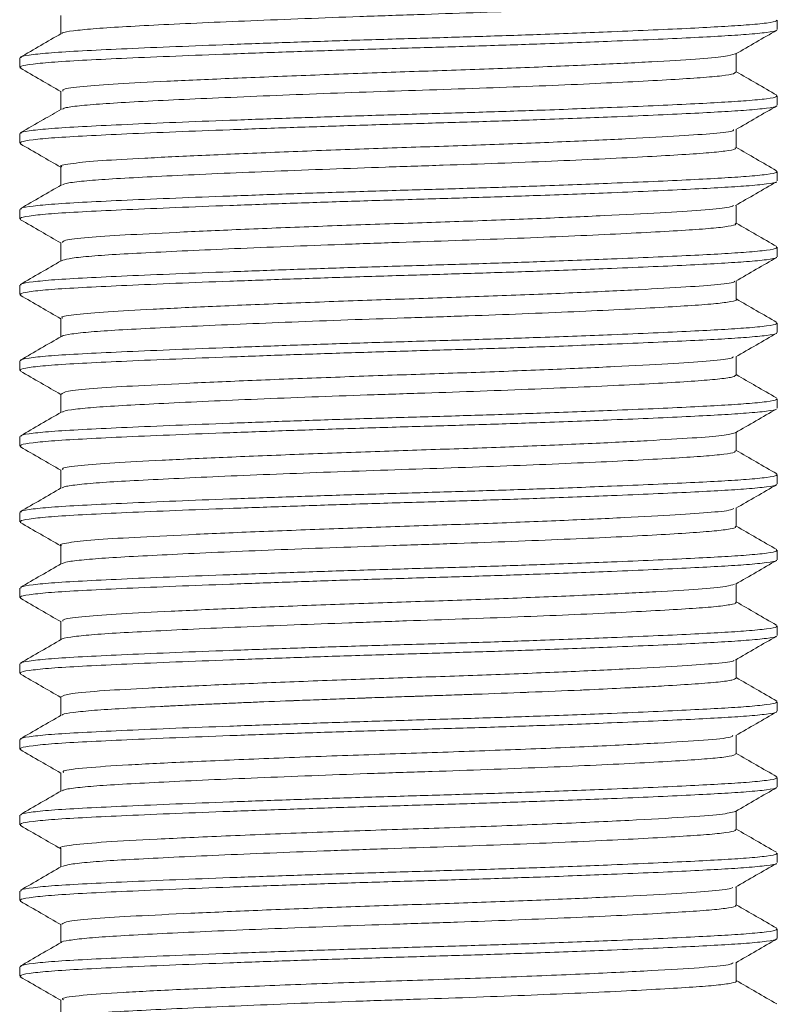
# Model space of a CAD drawing. Header units: millimetres. Extents: x 0 to 210, y 0 to 297.
# Tile 28 of 38: x 135 to 145, y 187 to 200. Entities that reach past the tile are written whole.
import ezdxf

# ---------------------------------------------------------------- set-up
doc = ezdxf.new("R2010")
doc.units = ezdxf.units.MM
doc.linetypes.add('HIDDEN', pattern=[1.905, 1.27, -0.635])
doc.layers.add('FORMAT', color=7, linetype='HIDDEN')

msp = doc.modelspace()

# ---------------------------------------------------------------- linework, layer by layer
at = {"layer": 'FORMAT', "linetype": 'Continuous', "lineweight": 15}
for p, q in [((136.035, 200.157), (136.035, 199.913)), ((145.494, 199.97), (145.494, 200.095)), ((135.494, 199.595), (135.494, 199.47)), ((144.953, 199.408), (144.953, 199.652)), ((136.035, 199.157), (136.035, 198.913)), ((145.494, 198.97), (145.494, 199.095)), ((144.953, 198.407), (144.953, 198.652)), ((135.494, 198.595), (135.494, 198.47)), ((136.035, 198.158), (136.035, 197.913)), ((145.494, 197.97), (145.494, 198.095)), ((144.953, 197.407), (144.953, 197.652)), ((135.494, 197.595), (135.494, 197.47)), ((136.035, 197.157), (136.035, 196.913)), ((145.494, 196.97), (145.494, 197.095)), ((135.494, 196.595), (135.494, 196.47)), ((144.953, 196.407), (144.953, 196.652)), ((136.035, 196.157), (136.035, 195.913)), ((145.494, 195.97), (145.494, 196.095)), ((135.494, 195.595), (135.494, 195.47)), ((144.953, 195.407), (144.953, 195.652)), ((136.035, 195.157), (136.035, 194.913)), ((145.494, 194.97), (145.494, 195.095)), ((144.953, 194.407), (144.953, 194.652)), ((135.494, 194.595), (135.494, 194.47)), ((136.035, 194.157), (136.035, 193.913)), ((145.494, 193.97), (145.494, 194.095)), ((135.494, 193.595), (135.494, 193.47)), ((144.953, 193.407), (144.953, 193.652)), ((136.035, 193.157), (136.035, 192.913)), ((145.494, 192.97), (145.494, 193.095)), ((135.494, 192.595), (135.494, 192.47)), ((144.953, 192.408), (144.953, 192.652)), ((136.035, 192.157), (136.035, 191.913)), ((145.494, 191.97), (145.494, 192.095)), ((144.953, 191.407), (144.953, 191.652)), ((135.494, 191.595), (135.494, 191.47)), ((136.035, 191.158), (136.035, 190.913)), ((145.494, 190.97), (145.494, 191.095)), ((135.494, 190.595), (135.494, 190.47)), ((144.953, 190.407), (144.953, 190.652)), ((136.035, 190.157), (136.035, 189.913)), ((145.494, 189.97), (145.494, 190.095)), ((135.494, 189.595), (135.494, 189.47)), ((144.953, 189.408), (144.953, 189.652)), ((136.035, 189.157), (136.035, 188.913)), ((145.494, 188.97), (145.494, 189.095)), ((144.953, 188.407), (144.953, 188.652)), ((135.494, 188.595), (135.494, 188.47)), ((136.035, 188.158), (136.035, 187.913)), ((145.494, 187.97), (145.494, 188.095)), ((144.953, 187.407), (144.953, 187.652)), ((135.494, 187.595), (135.494, 187.47)), ((136.035, 187.157), (136.035, 186.913))]:
    msp.add_line(p, q, dxfattribs=at)
at = {"layer": 'FORMAT', "linetype": 'Continuous', "lineweight": 0}
for points, knots in [([(144.952, 200.407), (144.94, 200.398), (144.917, 200.38), (144.725, 200.353), (144.419, 200.329), (144.002, 200.303), (143.481, 200.275), (142.881, 200.247), (142.207, 200.219), (141.491, 200.192), (140.739, 200.167), (139.988, 200.142), (139.244, 200.114), (138.542, 200.086), (137.89, 200.058), (137.317, 200.031), (136.83, 200.005), (136.448, 199.981), (136.188, 199.953), (136.058, 199.932), (136.056, 199.92), (136.055, 199.917)], [0, 0, 0, 0, 0.0530256, 0.1085425, 0.1624896, 0.2180014, 0.2719423, 0.3274468, 0.381398, 0.4369138, 0.4908626, 0.5463762, 0.6003169, 0.6558214, 0.7097715, 0.765286, 0.8192361, 0.8747514, 0.9286921, 0.9841966, 1, 1, 1, 1]), ([(135.511, 199.595), (135.509, 199.6), (135.503, 199.615), (135.651, 199.639), (135.939, 199.667), (136.359, 199.691), (136.899, 199.717), (137.536, 199.744), (138.264, 199.772), (139.048, 199.8), (139.88, 199.828), (140.723, 199.853), (141.566, 199.878), (142.445, 199.907), (143.221, 199.937), (143.871, 199.964), (144.359, 199.987), (144.772, 200.009), (145.12, 200.031), (145.369, 200.056), (145.495, 200.078), (145.481, 200.091), (145.477, 200.095)], [0, 0, 0, 0, 0.030756, 0.085239, 0.138196, 0.192689, 0.245636, 0.300118, 0.353065, 0.407546, 0.460503, 0.514996, 0.567944, 0.622427, 0.690073, 0.734697, 0.780226, 0.82485, 0.87038, 0.923326, 0.977807, 1, 1, 1, 1]), ([(135.508, 199.462), (135.503, 199.47), (135.493, 199.487), (135.649, 199.514), (135.939, 199.542), (136.358, 199.566), (136.899, 199.592), (137.536, 199.619), (138.264, 199.647), (139.048, 199.675), (139.88, 199.703), (140.723, 199.728), (141.566, 199.753), (142.445, 199.782), (143.221, 199.812), (143.871, 199.839), (144.359, 199.862), (144.772, 199.884), (145.121, 199.906), (145.365, 199.931), (145.487, 199.95), (145.481, 199.96), (145.481, 199.961)], [0, 0, 0, 0, 0.046499, 0.101108, 0.154188, 0.208807, 0.261876, 0.316484, 0.369554, 0.424161, 0.477241, 0.53186, 0.58493, 0.63954, 0.707342, 0.75207, 0.797705, 0.842432, 0.888067, 0.941136, 0.995743, 1, 1, 1, 1]), ([(144.937, 199.647), (144.901, 199.635), (144.827, 199.611), (144.439, 199.58), (143.861, 199.544), (143.093, 199.506), (142.186, 199.468), (141.206, 199.432), (140.197, 199.4), (139.192, 199.362), (138.242, 199.324), (137.419, 199.286), (136.762, 199.252), (136.301, 199.218), (136.052, 199.185), (136.061, 199.165), (136.064, 199.157)], [0, 0, 0, 0, 0.069631, 0.141485, 0.214609, 0.289857, 0.365268, 0.438858, 0.510492, 0.584693, 0.66025, 0.735157, 0.807508, 0.880016, 0.954998, 1, 1, 1, 1]), ([(144.941, 199.408), (144.938, 199.4), (144.933, 199.384), (144.776, 199.359), (144.5, 199.334), (144.103, 199.309), (143.609, 199.282), (143.021, 199.253), (142.366, 199.225), (141.653, 199.198), (140.913, 199.172), (140.154, 199.148), (139.412, 199.121), (138.694, 199.092), (138.033, 199.064), (137.437, 199.037), (136.932, 199.011), (136.524, 198.986), (136.237, 198.96), (136.078, 198.936), (136.064, 198.922), (136.06, 198.918)], [0, 0, 0, 0, 0.0418662, 0.0958713, 0.1514433, 0.2054357, 0.260994, 0.3149867, 0.3705445, 0.4245497, 0.4801216, 0.5341148, 0.589674, 0.6436662, 0.6992234, 0.7532284, 0.8088001, 0.8627955, 0.9183571, 0.9723499, 1, 1, 1, 1]), ([(135.511, 198.595), (135.509, 198.6), (135.503, 198.615), (135.651, 198.639), (135.939, 198.667), (136.359, 198.691), (136.899, 198.717), (137.536, 198.744), (138.264, 198.772), (139.048, 198.8), (139.88, 198.828), (140.723, 198.853), (141.566, 198.878), (142.445, 198.907), (143.221, 198.937), (143.871, 198.964), (144.359, 198.987), (144.772, 199.009), (145.12, 199.031), (145.369, 199.056), (145.495, 199.078), (145.481, 199.091), (145.477, 199.095)], [0, 0, 0, 0, 0.030756, 0.085239, 0.138196, 0.192689, 0.245636, 0.300118, 0.353065, 0.407546, 0.460503, 0.514996, 0.567944, 0.622427, 0.690073, 0.734697, 0.780226, 0.82485, 0.87038, 0.923326, 0.977807, 1, 1, 1, 1]), ([(135.507, 198.46), (135.502, 198.469), (135.49, 198.487), (135.649, 198.514), (135.939, 198.542), (136.358, 198.566), (136.899, 198.592), (137.536, 198.619), (138.264, 198.647), (139.048, 198.675), (139.88, 198.703), (140.723, 198.728), (141.566, 198.753), (142.445, 198.782), (143.221, 198.812), (143.871, 198.839), (144.359, 198.862), (144.772, 198.884), (145.121, 198.906), (145.366, 198.931), (145.488, 198.95), (145.481, 198.96), (145.481, 198.962)], [0, 0, 0, 0, 0.049386, 0.10373, 0.156551, 0.210905, 0.263716, 0.318059, 0.37087, 0.425212, 0.478034, 0.532387, 0.5852, 0.639544, 0.707016, 0.751526, 0.796939, 0.841449, 0.886862, 0.939673, 0.994015, 1, 1, 1, 1]), ([(144.917, 198.648), (144.917, 198.643), (144.918, 198.626), (144.68, 198.598), (144.225, 198.566), (143.561, 198.529), (142.728, 198.49), (141.783, 198.452), (140.787, 198.419), (139.775, 198.385), (138.785, 198.346), (137.879, 198.308), (137.124, 198.271), (136.541, 198.239), (136.174, 198.203), (136.01, 198.175), (136.047, 198.16), (136.052, 198.158)], [0, 0, 0, 0, 0.027625, 0.101115, 0.172702, 0.246876, 0.322377, 0.397198, 0.469444, 0.541941, 0.616884, 0.692354, 0.766348, 0.837885, 0.911581, 0.986979, 1, 1, 1, 1]), ([(144.937, 198.407), (144.94, 198.403), (144.948, 198.388), (144.822, 198.365), (144.572, 198.34), (144.203, 198.315), (143.727, 198.288), (143.162, 198.26), (142.517, 198.232), (141.82, 198.204), (141.079, 198.178), (140.328, 198.154), (139.574, 198.127), (138.854, 198.099), (138.174, 198.071), (137.566, 198.043), (137.036, 198.016), (136.607, 197.992), (136.291, 197.966), (136.101, 197.941), (136.071, 197.925), (136.06, 197.919)], [0, 0, 0, 0, 0.02861, 0.084357, 0.138533, 0.19428, 0.248446, 0.304183, 0.358357, 0.414102, 0.468279, 0.524028, 0.578194, 0.633931, 0.688103, 0.743846, 0.798024, 0.853774, 0.90794, 0.963678, 1, 1, 1, 1]), ([(135.511, 197.595), (135.509, 197.6), (135.503, 197.615), (135.651, 197.639), (135.939, 197.667), (136.359, 197.691), (136.899, 197.717), (137.536, 197.744), (138.264, 197.772), (139.048, 197.8), (139.88, 197.828), (140.723, 197.853), (141.566, 197.878), (142.445, 197.907), (143.221, 197.937), (143.871, 197.964), (144.359, 197.987), (144.772, 198.009), (145.12, 198.031), (145.369, 198.056), (145.495, 198.078), (145.481, 198.091), (145.477, 198.095)], [0, 0, 0, 0, 0.030756, 0.085239, 0.138196, 0.192689, 0.245636, 0.300118, 0.353065, 0.407546, 0.460503, 0.514996, 0.567944, 0.622427, 0.690073, 0.734697, 0.780226, 0.82485, 0.87038, 0.923326, 0.977807, 1, 1, 1, 1]), ([(135.507, 197.459), (135.501, 197.468), (135.489, 197.487), (135.649, 197.514), (135.939, 197.542), (136.358, 197.566), (136.899, 197.592), (137.536, 197.619), (138.264, 197.647), (139.048, 197.675), (139.88, 197.703), (140.723, 197.728), (141.566, 197.753), (142.445, 197.782), (143.221, 197.812), (143.871, 197.839), (144.359, 197.862), (144.772, 197.884), (145.121, 197.906), (145.364, 197.931), (145.486, 197.949), (145.482, 197.959), (145.482, 197.959)], [0, 0, 0, 0, 0.05127, 0.105782, 0.158767, 0.213288, 0.266263, 0.320774, 0.373748, 0.428258, 0.481242, 0.535764, 0.58874, 0.643252, 0.710933, 0.75558, 0.801133, 0.845781, 0.891335, 0.944308, 0.998818, 1, 1, 1, 1]), ([(144.917, 197.646), (144.897, 197.636), (144.849, 197.615), (144.514, 197.585), (143.971, 197.551), (143.231, 197.513), (142.342, 197.474), (141.371, 197.437), (140.364, 197.405), (139.356, 197.369), (138.392, 197.33), (137.543, 197.292), (136.857, 197.257), (136.363, 197.224), (136.072, 197.19), (136.062, 197.167), (136.057, 197.157)], [0, 0, 0, 0, 0.054076, 0.126614, 0.199497, 0.274813, 0.350627, 0.42493, 0.496796, 0.570874, 0.646635, 0.722076, 0.795245, 0.867541, 0.942528, 1, 1, 1, 1]), ([(144.939, 197.407), (144.943, 197.404), (144.959, 197.392), (144.86, 197.371), (144.642, 197.345), (144.294, 197.321), (143.845, 197.294), (143.295, 197.266), (142.671, 197.238), (141.979, 197.21), (141.251, 197.184), (140.495, 197.159), (139.746, 197.133), (139.011, 197.105), (138.325, 197.077), (137.695, 197.049), (137.149, 197.022), (136.694, 196.998), (136.352, 196.972), (136.119, 196.944), (136.069, 196.926), (136.044, 196.917)], [0, 0, 0, 0, 0.016701, 0.070627, 0.126118, 0.180036, 0.235517, 0.289432, 0.344909, 0.398835, 0.454325, 0.508245, 0.563728, 0.617643, 0.67312, 0.727046, 0.782535, 0.836456, 0.891942, 0.945856, 1, 1, 1, 1]), ([(135.511, 196.595), (135.509, 196.6), (135.503, 196.615), (135.651, 196.639), (135.939, 196.667), (136.359, 196.691), (136.899, 196.717), (137.536, 196.744), (138.264, 196.772), (139.048, 196.8), (139.88, 196.828), (140.723, 196.853), (141.566, 196.878), (142.445, 196.907), (143.221, 196.937), (143.871, 196.964), (144.359, 196.987), (144.772, 197.009), (145.12, 197.031), (145.369, 197.056), (145.495, 197.078), (145.481, 197.091), (145.477, 197.095)], [0, 0, 0, 0, 0.030756, 0.085239, 0.138196, 0.192689, 0.245636, 0.300118, 0.353065, 0.407546, 0.460503, 0.514996, 0.567944, 0.622427, 0.690073, 0.734697, 0.780226, 0.82485, 0.87038, 0.923326, 0.977807, 1, 1, 1, 1]), ([(135.508, 196.462), (135.503, 196.47), (135.493, 196.487), (135.649, 196.514), (135.939, 196.542), (136.358, 196.566), (136.899, 196.592), (137.536, 196.619), (138.264, 196.647), (139.048, 196.675), (139.88, 196.703), (140.723, 196.728), (141.566, 196.753), (142.445, 196.782), (143.221, 196.812), (143.871, 196.839), (144.359, 196.862), (144.772, 196.884), (145.121, 196.906), (145.366, 196.931), (145.487, 196.95), (145.481, 196.96), (145.481, 196.961)], [0, 0, 0, 0, 0.046371, 0.100953, 0.154005, 0.208596, 0.261638, 0.316219, 0.369261, 0.42384, 0.476893, 0.531484, 0.584527, 0.639109, 0.706877, 0.751581, 0.797193, 0.841897, 0.887509, 0.940551, 0.99513, 1, 1, 1, 1]), ([(144.926, 196.647), (144.928, 196.645), (144.939, 196.63), (144.734, 196.603), (144.317, 196.571), (143.682, 196.535), (142.875, 196.496), (141.943, 196.458), (140.953, 196.424), (139.941, 196.391), (138.944, 196.353), (138.019, 196.314), (137.237, 196.277), (136.624, 196.244), (136.219, 196.209), (136.026, 196.179), (136.055, 196.162), (136.062, 196.157)], [0, 0, 0, 0, 0.0144285, 0.0883851, 0.1599466, 0.2337526, 0.3092057, 0.3843113, 0.4571286, 0.5291581, 0.6038579, 0.679415, 0.7538186, 0.8255469, 0.8988184, 0.9741039, 1, 1, 1, 1]), ([(144.949, 196.407), (144.95, 196.407), (144.971, 196.397), (144.892, 196.377), (144.703, 196.351), (144.383, 196.327), (143.953, 196.3), (143.428, 196.273), (142.815, 196.244), (142.141, 196.216), (141.415, 196.189), (140.668, 196.165), (139.911, 196.139), (139.176, 196.112), (138.473, 196.083), (137.833, 196.055), (137.262, 196.028), (136.79, 196.003), (136.415, 195.978), (136.172, 195.951), (136.052, 195.93), (136.053, 195.92), (136.053, 195.918)], [0, 0, 0, 0, 0.003957, 0.059566, 0.113613, 0.169229, 0.223265, 0.278869, 0.332908, 0.388514, 0.442562, 0.498179, 0.552215, 0.607818, 0.661855, 0.717459, 0.771508, 0.827124, 0.881159, 0.936762, 0.990797, 1, 1, 1, 1]), ([(135.511, 195.595), (135.509, 195.6), (135.503, 195.615), (135.651, 195.639), (135.939, 195.667), (136.359, 195.691), (136.899, 195.717), (137.536, 195.744), (138.264, 195.772), (139.048, 195.8), (139.88, 195.828), (140.723, 195.853), (141.566, 195.878), (142.445, 195.907), (143.221, 195.937), (143.871, 195.964), (144.359, 195.987), (144.772, 196.009), (145.12, 196.031), (145.369, 196.056), (145.495, 196.078), (145.481, 196.091), (145.477, 196.095)], [0, 0, 0, 0, 0.030756, 0.085239, 0.138196, 0.192689, 0.245636, 0.300118, 0.353065, 0.407546, 0.460503, 0.514996, 0.567944, 0.622427, 0.690073, 0.734697, 0.780226, 0.82485, 0.87038, 0.923326, 0.977807, 1, 1, 1, 1]), ([(135.507, 195.46), (135.501, 195.469), (135.49, 195.487), (135.649, 195.514), (135.939, 195.542), (136.358, 195.566), (136.899, 195.592), (137.536, 195.619), (138.264, 195.647), (139.048, 195.675), (139.88, 195.703), (140.723, 195.728), (141.566, 195.753), (142.445, 195.782), (143.221, 195.812), (143.871, 195.839), (144.359, 195.862), (144.772, 195.884), (145.121, 195.906), (145.366, 195.931), (145.488, 195.95), (145.481, 195.96), (145.481, 195.961)], [0, 0, 0, 0, 0.049887, 0.104222, 0.157035, 0.21138, 0.264183, 0.318518, 0.371321, 0.425654, 0.478468, 0.532813, 0.585617, 0.639953, 0.707415, 0.751918, 0.797324, 0.841827, 0.887233, 0.940035, 0.994369, 1, 1, 1, 1]), ([(144.917, 195.648), (144.907, 195.64), (144.881, 195.62), (144.585, 195.59), (144.075, 195.557), (143.365, 195.519), (142.497, 195.48), (141.535, 195.443), (140.531, 195.411), (139.521, 195.375), (138.545, 195.337), (137.672, 195.298), (136.959, 195.263), (136.431, 195.23), (136.094, 195.194), (136.06, 195.169), (136.044, 195.157)], [0, 0, 0, 0, 0.046121, 0.118878, 0.190931, 0.265643, 0.341182, 0.41554, 0.487233, 0.560533, 0.635819, 0.71112, 0.784465, 0.856137, 0.93046, 1, 1, 1, 1]), ([(144.945, 195.408), (144.94, 195.4), (144.927, 195.382), (144.755, 195.357), (144.465, 195.332), (144.061, 195.306), (143.552, 195.279), (142.962, 195.251), (142.296, 195.223), (141.584, 195.195), (140.835, 195.17), (140.084, 195.145), (139.337, 195.118), (138.629, 195.09), (137.969, 195.062), (137.385, 195.034), (136.886, 195.008), (136.491, 194.984), (136.215, 194.957), (136.071, 194.935), (136.062, 194.922), (136.06, 194.919)], [0, 0, 0, 0, 0.046492, 0.102225, 0.156384, 0.212113, 0.266264, 0.321986, 0.376146, 0.431878, 0.486038, 0.541769, 0.595921, 0.651642, 0.705801, 0.761531, 0.815693, 0.871425, 0.925577, 0.981298, 1, 1, 1, 1]), ([(135.511, 194.595), (135.509, 194.6), (135.503, 194.615), (135.651, 194.639), (135.939, 194.667), (136.359, 194.691), (136.899, 194.717), (137.536, 194.744), (138.264, 194.772), (139.048, 194.8), (139.88, 194.828), (140.723, 194.853), (141.566, 194.878), (142.445, 194.907), (143.221, 194.937), (143.871, 194.964), (144.359, 194.987), (144.772, 195.009), (145.12, 195.031), (145.369, 195.056), (145.495, 195.078), (145.481, 195.091), (145.477, 195.095)], [0, 0, 0, 0, 0.030756, 0.085239, 0.138196, 0.192689, 0.245636, 0.300118, 0.353065, 0.407546, 0.460503, 0.514996, 0.567944, 0.622427, 0.690073, 0.734697, 0.780226, 0.82485, 0.87038, 0.923326, 0.977807, 1, 1, 1, 1]), ([(135.507, 194.459), (135.501, 194.468), (135.489, 194.487), (135.649, 194.514), (135.939, 194.542), (136.358, 194.566), (136.899, 194.592), (137.536, 194.619), (138.264, 194.647), (139.048, 194.675), (139.88, 194.703), (140.723, 194.728), (141.566, 194.753), (142.445, 194.782), (143.221, 194.812), (143.871, 194.839), (144.359, 194.862), (144.772, 194.884), (145.121, 194.906), (145.364, 194.931), (145.486, 194.949), (145.482, 194.959), (145.482, 194.959)], [0, 0, 0, 0, 0.050914, 0.105455, 0.158468, 0.213019, 0.266022, 0.320562, 0.373565, 0.428105, 0.481118, 0.535669, 0.588673, 0.643214, 0.710932, 0.755603, 0.801181, 0.845852, 0.891431, 0.944433, 0.998972, 1, 1, 1, 1]), ([(144.938, 194.645), (144.894, 194.633), (144.806, 194.609), (144.396, 194.577), (143.801, 194.541), (143.018, 194.503), (142.102, 194.464), (141.118, 194.429), (140.108, 194.396), (139.106, 194.359), (138.164, 194.321), (137.355, 194.283), (136.713, 194.25), (136.271, 194.215), (136.043, 194.183), (136.06, 194.164), (136.065, 194.158)], [0, 0, 0, 0, 0.072731, 0.144728, 0.218401, 0.294042, 0.36967, 0.443304, 0.515319, 0.59001, 0.665891, 0.740943, 0.813324, 0.886406, 0.961815, 1, 1, 1, 1]), ([(144.937, 194.407), (144.938, 194.401), (144.941, 194.386), (144.802, 194.362), (144.542, 194.337), (144.159, 194.312), (143.677, 194.285), (143.1, 194.257), (142.454, 194.229), (141.746, 194.201), (141.009, 194.176), (140.25, 194.151), (139.506, 194.124), (138.783, 194.096), (138.114, 194.068), (137.508, 194.04), (136.992, 194.014), (136.57, 193.99), (136.267, 193.963), (136.087, 193.938), (136.065, 193.923), (136.057, 193.917)], [0, 0, 0, 0, 0.034384, 0.088302, 0.143783, 0.197688, 0.253156, 0.30706, 0.362526, 0.416444, 0.471925, 0.525832, 0.581303, 0.635208, 0.690675, 0.744592, 0.800073, 0.853982, 0.909455, 0.96336, 1, 1, 1, 1]), ([(135.511, 193.595), (135.509, 193.6), (135.503, 193.615), (135.651, 193.639), (135.939, 193.667), (136.359, 193.691), (136.899, 193.717), (137.536, 193.744), (138.264, 193.772), (139.048, 193.8), (139.88, 193.828), (140.723, 193.853), (141.566, 193.878), (142.445, 193.907), (143.221, 193.937), (143.871, 193.964), (144.359, 193.987), (144.772, 194.009), (145.12, 194.031), (145.369, 194.056), (145.495, 194.078), (145.481, 194.091), (145.477, 194.095)], [0, 0, 0, 0, 0.030756, 0.085239, 0.138196, 0.192689, 0.245636, 0.300118, 0.353065, 0.407546, 0.460503, 0.514996, 0.567944, 0.622427, 0.690073, 0.734697, 0.780226, 0.82485, 0.87038, 0.923326, 0.977807, 1, 1, 1, 1]), ([(135.508, 193.462), (135.503, 193.47), (135.493, 193.487), (135.649, 193.514), (135.939, 193.542), (136.358, 193.566), (136.899, 193.592), (137.536, 193.619), (138.264, 193.647), (139.048, 193.675), (139.88, 193.703), (140.723, 193.728), (141.566, 193.753), (142.445, 193.782), (143.221, 193.812), (143.871, 193.839), (144.359, 193.862), (144.772, 193.884), (145.121, 193.906), (145.366, 193.931), (145.488, 193.95), (145.481, 193.96), (145.481, 193.961)], [0, 0, 0, 0, 0.046334, 0.100888, 0.153912, 0.208476, 0.26149, 0.316043, 0.369057, 0.423609, 0.476634, 0.531197, 0.584213, 0.638766, 0.706499, 0.75118, 0.796768, 0.84145, 0.887038, 0.940052, 0.994603, 1, 1, 1, 1]), ([(144.915, 193.648), (144.913, 193.642), (144.905, 193.624), (144.649, 193.595), (144.174, 193.563), (143.494, 193.525), (142.648, 193.487), (141.698, 193.449), (140.698, 193.416), (139.687, 193.381), (138.701, 193.343), (137.806, 193.305), (137.066, 193.268), (136.498, 193.236), (136.152, 193.199), (136.003, 193.172), (136.042, 193.158), (136.045, 193.157)], [0, 0, 0, 0, 0.033866, 0.107097, 0.178781, 0.253138, 0.32865, 0.403308, 0.475297, 0.548068, 0.623127, 0.698536, 0.772302, 0.84382, 0.91773, 0.993174, 1, 1, 1, 1]), ([(144.938, 193.407), (144.942, 193.404), (144.955, 193.391), (144.845, 193.369), (144.612, 193.343), (144.256, 193.318), (143.793, 193.291), (143.239, 193.263), (142.602, 193.235), (141.912, 193.208), (141.174, 193.181), (140.424, 193.157), (139.669, 193.13), (138.944, 193.103), (138.257, 193.074), (137.64, 193.046), (137.098, 193.019), (136.657, 192.995), (136.324, 192.969), (136.112, 192.943), (136.071, 192.926), (136.053, 192.918)], [0, 0, 0, 0, 0.0216317, 0.0772715, 0.1313456, 0.1869885, 0.2410523, 0.2966836, 0.3507539, 0.4063919, 0.4604669, 0.5161109, 0.5701748, 0.6258064, 0.6798749, 0.7355109, 0.7895866, 0.8452312, 0.8992952, 0.9549269, 1, 1, 1, 1]), ([(135.511, 192.595), (135.509, 192.6), (135.503, 192.615), (135.651, 192.639), (135.939, 192.667), (136.359, 192.691), (136.899, 192.717), (137.536, 192.744), (138.264, 192.772), (139.048, 192.8), (139.88, 192.828), (140.723, 192.853), (141.566, 192.878), (142.445, 192.907), (143.221, 192.937), (143.871, 192.964), (144.359, 192.987), (144.772, 193.009), (145.12, 193.031), (145.369, 193.056), (145.495, 193.078), (145.481, 193.091), (145.477, 193.095)], [0, 0, 0, 0, 0.030756, 0.085239, 0.138196, 0.192689, 0.245636, 0.300118, 0.353065, 0.407546, 0.460503, 0.514996, 0.567944, 0.622427, 0.690073, 0.734697, 0.780226, 0.82485, 0.87038, 0.923326, 0.977807, 1, 1, 1, 1]), ([(135.507, 192.46), (135.501, 192.468), (135.49, 192.487), (135.649, 192.514), (135.939, 192.542), (136.358, 192.566), (136.899, 192.592), (137.536, 192.619), (138.264, 192.647), (139.048, 192.675), (139.88, 192.703), (140.723, 192.728), (141.566, 192.753), (142.445, 192.782), (143.221, 192.812), (143.871, 192.839), (144.359, 192.862), (144.772, 192.884), (145.121, 192.906), (145.366, 192.931), (145.488, 192.95), (145.481, 192.96), (145.481, 192.961)], [0, 0, 0, 0, 0.050362, 0.104694, 0.157503, 0.211845, 0.264644, 0.318975, 0.371774, 0.426104, 0.478913, 0.533255, 0.586055, 0.640387, 0.707845, 0.752345, 0.797747, 0.842247, 0.88765, 0.940449, 0.994779, 1, 1, 1, 1]), ([(144.931, 192.648), (144.902, 192.637), (144.84, 192.613), (144.475, 192.582), (143.913, 192.547), (143.158, 192.509), (142.26, 192.471), (141.284, 192.434), (140.275, 192.402), (139.269, 192.365), (138.312, 192.327), (137.477, 192.289), (136.806, 192.255), (136.33, 192.221), (136.061, 192.188), (136.062, 192.166), (136.062, 192.157)], [0, 0, 0, 0, 0.064468, 0.136465, 0.209326, 0.28445, 0.359895, 0.433667, 0.505233, 0.579224, 0.654721, 0.729724, 0.802307, 0.874539, 0.949369, 1, 1, 1, 1]), ([(144.943, 192.408), (144.946, 192.406), (144.966, 192.395), (144.878, 192.375), (144.678, 192.348), (144.344, 192.324), (143.908, 192.298), (143.369, 192.27), (142.754, 192.242), (142.069, 192.214), (141.346, 192.187), (140.591, 192.162), (139.841, 192.136), (139.102, 192.109), (138.41, 192.081), (137.771, 192.053), (137.214, 192.025), (136.747, 192.001), (136.386, 191.975), (136.153, 191.948), (136.045, 191.929), (136.047, 191.919), (136.047, 191.919)], [0, 0, 0, 0, 0.010145, 0.064292, 0.12001, 0.17415, 0.22986, 0.283996, 0.3397, 0.393847, 0.449564, 0.503706, 0.559418, 0.613553, 0.669258, 0.723404, 0.77912, 0.833263, 0.888977, 0.943112, 0.998817, 1, 1, 1, 1]), ([(135.511, 191.595), (135.509, 191.6), (135.503, 191.615), (135.651, 191.639), (135.939, 191.667), (136.359, 191.691), (136.899, 191.717), (137.536, 191.744), (138.264, 191.772), (139.048, 191.8), (139.88, 191.828), (140.723, 191.853), (141.566, 191.878), (142.445, 191.907), (143.221, 191.937), (143.871, 191.964), (144.359, 191.987), (144.772, 192.009), (145.12, 192.031), (145.369, 192.056), (145.495, 192.078), (145.481, 192.091), (145.477, 192.095)], [0, 0, 0, 0, 0.030756, 0.085239, 0.138196, 0.192689, 0.245636, 0.300118, 0.353065, 0.407546, 0.460503, 0.514996, 0.567944, 0.622427, 0.690073, 0.734697, 0.780226, 0.82485, 0.87038, 0.923326, 0.977807, 1, 1, 1, 1]), ([(135.507, 191.46), (135.501, 191.468), (135.49, 191.487), (135.649, 191.514), (135.939, 191.542), (136.358, 191.566), (136.899, 191.592), (137.536, 191.619), (138.264, 191.647), (139.048, 191.675), (139.88, 191.703), (140.723, 191.728), (141.566, 191.753), (142.445, 191.782), (143.221, 191.812), (143.871, 191.839), (144.359, 191.862), (144.772, 191.884), (145.121, 191.906), (145.364, 191.931), (145.486, 191.949), (145.482, 191.959), (145.482, 191.959)], [0, 0, 0, 0, 0.050463, 0.105033, 0.158074, 0.212654, 0.265685, 0.320254, 0.373285, 0.427853, 0.480894, 0.535474, 0.588506, 0.643077, 0.71083, 0.755525, 0.801127, 0.845822, 0.891425, 0.944455, 0.999023, 1, 1, 1, 1]), ([(144.92, 191.645), (144.921, 191.642), (144.925, 191.627), (144.705, 191.601), (144.269, 191.568), (143.618, 191.532), (142.797, 191.493), (141.859, 191.455), (140.865, 191.421), (139.853, 191.387), (138.859, 191.349), (137.944, 191.311), (137.175, 191.274), (136.56, 191.24), (136.123, 191.201), (136.065, 191.172), (136.035, 191.158)], [0, 0, 0, 0, 0.016842, 0.090928, 0.162842, 0.237223, 0.313089, 0.388429, 0.461311, 0.533934, 0.609147, 0.685045, 0.759612, 0.831578, 0.914808, 1, 1, 1, 1]), ([(144.949, 191.407), (144.939, 191.398), (144.919, 191.38), (144.731, 191.354), (144.431, 191.33), (144.064, 191.307), (143.733, 191.289), (143.407, 191.272), (143.168, 191.261), (142.964, 191.251), (142.709, 191.24), (142.439, 191.229), (141.976, 191.21), (141.674, 191.199), (141.276, 191.185), (141.024, 191.176), (140.82, 191.17), (140.716, 191.166), (140.59, 191.162), (140.377, 191.155), (140.152, 191.147), (139.944, 191.14), (139.745, 191.133), (139.464, 191.122), (139.316, 191.117), (139.014, 191.105), (139.206, 191.112), (138.764, 191.095), (138.635, 191.09), (138.516, 191.085), (138.439, 191.082), (138.294, 191.075), (138.141, 191.069), (137.992, 191.062), (137.877, 191.057), (137.835, 191.055), (137.753, 191.051), (137.671, 191.047), (137.568, 191.043), (137.506, 191.04), (137.461, 191.037), (137.416, 191.035), (137.19, 191.024), (136.845, 191.006), (136.457, 190.981), (136.195, 190.954), (136.06, 190.932), (136.057, 190.92), (136.057, 190.916)], [0, 0, 0, 0, 0.052022, 0.105886, 0.161313, 0.215165, 0.250594, 0.270625, 0.313671, 0.316633, 0.32451, 0.379925, 0.382639, 0.433798, 0.448658, 0.471452, 0.489284, 0.493209, 0.494137, 0.516931, 0.539613, 0.543189, 0.562408, 0.58509, 0.598661, 0.613103, 0.613315, 0.641533, 0.650235, 0.652988, 0.669476, 0.669545, 0.688855, 0.708165, 0.708461, 0.719542, 0.719556, 0.730947, 0.742338, 0.749018, 0.74902, 0.755703, 0.762386, 0.817813, 0.871665, 0.92708, 0.980931, 1, 1, 1, 1]), ([(135.511, 190.595), (135.509, 190.6), (135.503, 190.615), (135.651, 190.639), (135.939, 190.667), (136.359, 190.691), (136.899, 190.717), (137.536, 190.744), (138.264, 190.772), (139.048, 190.8), (139.88, 190.828), (140.723, 190.853), (141.566, 190.878), (142.445, 190.907), (143.221, 190.937), (143.871, 190.964), (144.359, 190.987), (144.772, 191.009), (145.12, 191.031), (145.369, 191.056), (145.495, 191.078), (145.481, 191.091), (145.477, 191.095)], [0, 0, 0, 0, 0.030756, 0.085239, 0.138196, 0.192689, 0.245636, 0.300118, 0.353065, 0.407546, 0.460503, 0.514996, 0.567944, 0.622427, 0.690073, 0.734697, 0.780226, 0.82485, 0.87038, 0.923326, 0.977807, 1, 1, 1, 1]), ([(135.508, 190.462), (135.503, 190.47), (135.493, 190.487), (135.649, 190.514), (135.939, 190.542), (136.358, 190.566), (136.899, 190.592), (137.536, 190.619), (138.264, 190.647), (139.048, 190.675), (139.88, 190.703), (140.723, 190.728), (141.566, 190.753), (142.445, 190.782), (143.221, 190.812), (143.871, 190.839), (144.359, 190.862), (144.772, 190.884), (145.121, 190.906), (145.366, 190.931), (145.488, 190.95), (145.481, 190.96), (145.481, 190.961)], [0, 0, 0, 0, 0.046386, 0.100911, 0.153908, 0.208443, 0.261431, 0.315955, 0.368942, 0.423466, 0.476463, 0.530998, 0.583987, 0.638512, 0.70621, 0.750868, 0.796433, 0.841091, 0.886656, 0.939642, 0.994166, 1, 1, 1, 1]), ([(144.908, 190.648), (144.903, 190.641), (144.889, 190.619), (144.553, 190.587), (143.947, 190.549), (143.092, 190.506), (142.065, 190.463), (140.949, 190.423), (139.806, 190.386), (138.694, 190.343), (137.698, 190.3), (136.895, 190.26), (136.338, 190.223), (136.047, 190.187), (136.066, 190.165), (136.073, 190.157)], [0, 0, 0, 0, 0.043752, 0.125429, 0.206927, 0.291364, 0.375987, 0.458007, 0.539195, 0.623482, 0.708202, 0.790547, 0.871487, 0.955603, 1, 1, 1, 1]), ([(144.941, 190.407), (144.939, 190.401), (144.936, 190.385), (144.783, 190.36), (144.509, 190.335), (144.118, 190.31), (143.622, 190.282), (143.042, 190.254), (142.384, 190.226), (141.678, 190.199), (140.932, 190.173), (140.18, 190.149), (139.43, 190.121), (138.717, 190.093), (138.049, 190.065), (137.456, 190.038), (136.944, 190.011), (136.536, 189.987), (136.243, 189.96), (136.081, 189.937), (136.066, 189.923), (136.061, 189.919)], [0, 0, 0, 0, 0.03934, 0.095019, 0.149128, 0.204806, 0.258906, 0.314575, 0.368684, 0.424362, 0.478472, 0.534151, 0.588252, 0.64392, 0.698028, 0.753705, 0.807815, 0.863496, 0.917597, 0.973265, 1, 1, 1, 1]), ([(135.511, 189.595), (135.509, 189.6), (135.503, 189.615), (135.651, 189.639), (135.939, 189.667), (136.359, 189.691), (136.899, 189.717), (137.536, 189.744), (138.264, 189.772), (139.048, 189.8), (139.88, 189.828), (140.723, 189.853), (141.566, 189.878), (142.445, 189.907), (143.221, 189.937), (143.871, 189.964), (144.359, 189.987), (144.772, 190.009), (145.12, 190.031), (145.369, 190.056), (145.495, 190.078), (145.481, 190.091), (145.477, 190.095)], [0, 0, 0, 0, 0.030756, 0.085239, 0.138196, 0.192689, 0.245636, 0.300118, 0.353065, 0.407546, 0.460503, 0.514996, 0.567944, 0.622427, 0.690073, 0.734697, 0.780226, 0.82485, 0.87038, 0.923326, 0.977807, 1, 1, 1, 1]), ([(135.507, 189.459), (135.501, 189.468), (135.489, 189.487), (135.649, 189.514), (135.939, 189.542), (136.358, 189.566), (136.899, 189.592), (137.536, 189.619), (138.264, 189.647), (139.048, 189.675), (139.88, 189.703), (140.723, 189.728), (141.566, 189.753), (142.445, 189.782), (143.221, 189.812), (143.871, 189.839), (144.359, 189.862), (144.772, 189.884), (145.121, 189.906), (145.365, 189.931), (145.487, 189.95), (145.481, 189.96), (145.481, 189.961)], [0, 0, 0, 0, 0.050795, 0.105128, 0.157939, 0.212282, 0.265082, 0.319414, 0.372215, 0.426546, 0.479357, 0.533699, 0.586501, 0.640834, 0.708293, 0.752794, 0.798198, 0.842699, 0.888103, 0.940903, 0.995234, 1, 1, 1, 1]), ([(144.943, 189.647), (144.892, 189.633), (144.793, 189.606), (144.292, 189.57), (143.563, 189.528), (142.613, 189.485), (141.534, 189.443), (140.398, 189.406), (139.262, 189.365), (138.192, 189.322), (137.287, 189.28), (136.588, 189.243), (136.169, 189.203), (135.989, 189.173), (136.039, 189.158), (136.041, 189.157)], [0, 0, 0, 0, 0.08259, 0.163258, 0.246606, 0.331607, 0.415418, 0.496146, 0.579224, 0.664194, 0.748218, 0.829067, 0.911857, 0.996774, 1, 1, 1, 1]), ([(144.936, 189.408), (144.94, 189.403), (144.949, 189.389), (144.827, 189.366), (144.583, 189.34), (144.214, 189.316), (143.744, 189.289), (143.178, 189.261), (142.54, 189.232), (141.838, 189.205), (141.104, 189.179), (140.347, 189.154), (139.6, 189.128), (138.872, 189.1), (138.197, 189.072), (137.581, 189.044), (137.053, 189.017), (136.617, 188.993), (136.3, 188.967), (136.103, 188.941), (136.072, 188.925), (136.059, 188.919)], [0, 0, 0, 0, 0.0279515, 0.0820715, 0.1377615, 0.19187, 0.2475479, 0.3016551, 0.3573306, 0.4114503, 0.46714, 0.5212508, 0.576931, 0.6310385, 0.6867145, 0.7408338, 0.7965228, 0.8506356, 0.9063179, 0.9604255, 1, 1, 1, 1]), ([(135.511, 188.595), (135.509, 188.6), (135.503, 188.615), (135.651, 188.639), (135.939, 188.667), (136.359, 188.691), (136.899, 188.717), (137.536, 188.744), (138.264, 188.772), (139.048, 188.8), (139.88, 188.828), (140.723, 188.853), (141.566, 188.878), (142.445, 188.907), (143.221, 188.937), (143.871, 188.964), (144.359, 188.987), (144.772, 189.009), (145.12, 189.031), (145.369, 189.056), (145.495, 189.078), (145.481, 189.091), (145.477, 189.095)], [0, 0, 0, 0, 0.030756, 0.085239, 0.138196, 0.192689, 0.245636, 0.300118, 0.353065, 0.407546, 0.460503, 0.514996, 0.567944, 0.622427, 0.690073, 0.734697, 0.780226, 0.82485, 0.87038, 0.923326, 0.977807, 1, 1, 1, 1]), ([(135.507, 188.46), (135.501, 188.469), (135.49, 188.487), (135.649, 188.514), (135.939, 188.542), (136.358, 188.566), (136.899, 188.592), (137.536, 188.619), (138.264, 188.647), (139.048, 188.675), (139.88, 188.703), (140.723, 188.728), (141.566, 188.753), (142.445, 188.782), (143.221, 188.812), (143.871, 188.839), (144.359, 188.862), (144.772, 188.884), (145.121, 188.906), (145.364, 188.931), (145.486, 188.949), (145.482, 188.959), (145.482, 188.959)], [0, 0, 0, 0, 0.049919, 0.104517, 0.157585, 0.212193, 0.265251, 0.319847, 0.372905, 0.427501, 0.480569, 0.535177, 0.588236, 0.642834, 0.710622, 0.75534, 0.800965, 0.845683, 0.891309, 0.944366, 0.998962, 1, 1, 1, 1]), ([(144.904, 188.645), (144.901, 188.639), (144.892, 188.621), (144.613, 188.592), (144.123, 188.559), (143.426, 188.522), (142.568, 188.483), (141.612, 188.446), (140.61, 188.413), (139.599, 188.378), (138.618, 188.34), (137.735, 188.301), (137.007, 188.265), (136.466, 188.233), (136.101, 188.196), (136.067, 188.17), (136.051, 188.158)], [0, 0, 0, 0, 0.035884, 0.109235, 0.181451, 0.256377, 0.332289, 0.407167, 0.479336, 0.552758, 0.628321, 0.704058, 0.777974, 0.84991, 0.924417, 1, 1, 1, 1]), ([(144.941, 188.407), (144.944, 188.405), (144.961, 188.393), (144.865, 188.372), (144.649, 188.346), (144.308, 188.322), (143.857, 188.295), (143.315, 188.267), (142.687, 188.239), (142.003, 188.211), (141.269, 188.184), (140.52, 188.16), (139.764, 188.134), (139.035, 188.106), (138.341, 188.078), (137.715, 188.05), (137.162, 188.023), (136.708, 187.998), (136.356, 187.973), (136.138, 187.945), (136.036, 187.926), (136.043, 187.916), (136.044, 187.916)], [0, 0, 0, 0, 0.01428, 0.069697, 0.123557, 0.178979, 0.232827, 0.288237, 0.342091, 0.397506, 0.451366, 0.506789, 0.560638, 0.616048, 0.6699, 0.725313, 0.779173, 0.834597, 0.888445, 0.943855, 0.997705, 1, 1, 1, 1]), ([(135.511, 187.595), (135.509, 187.6), (135.503, 187.615), (135.651, 187.639), (135.939, 187.667), (136.359, 187.691), (136.899, 187.717), (137.536, 187.744), (138.264, 187.772), (139.048, 187.8), (139.88, 187.828), (140.723, 187.853), (141.566, 187.878), (142.445, 187.907), (143.221, 187.937), (143.871, 187.964), (144.359, 187.987), (144.772, 188.009), (145.12, 188.031), (145.369, 188.056), (145.495, 188.078), (145.481, 188.091), (145.477, 188.095)], [0, 0, 0, 0, 0.030756, 0.085239, 0.138196, 0.192689, 0.245636, 0.300118, 0.353065, 0.407546, 0.460503, 0.514996, 0.567944, 0.622427, 0.690073, 0.734697, 0.780226, 0.82485, 0.87038, 0.923326, 0.977807, 1, 1, 1, 1]), ([(135.508, 187.462), (135.503, 187.47), (135.493, 187.487), (135.649, 187.514), (135.939, 187.542), (136.358, 187.566), (136.899, 187.592), (137.536, 187.619), (138.264, 187.647), (139.048, 187.675), (139.88, 187.703), (140.723, 187.728), (141.566, 187.753), (142.445, 187.782), (143.221, 187.812), (143.871, 187.839), (144.359, 187.862), (144.772, 187.884), (145.121, 187.906), (145.366, 187.931), (145.488, 187.95), (145.481, 187.961), (145.481, 187.962)], [0, 0, 0, 0, 0.046522, 0.101019, 0.15399, 0.208497, 0.261457, 0.315954, 0.368914, 0.42341, 0.47638, 0.530887, 0.583849, 0.638347, 0.70601, 0.750645, 0.796187, 0.840822, 0.886364, 0.939324, 0.993819, 1, 1, 1, 1]), ([(144.911, 187.648), (144.899, 187.639), (144.869, 187.616), (144.498, 187.583), (143.862, 187.544), (142.983, 187.501), (141.942, 187.458), (140.82, 187.42), (139.677, 187.381), (138.573, 187.338), (137.597, 187.295), (136.818, 187.256), (136.292, 187.218), (136.032, 187.184), (136.063, 187.163), (136.072, 187.157)], [0, 0, 0, 0, 0.0535505, 0.1347704, 0.2167002, 0.3012766, 0.3857148, 0.4672564, 0.54884, 0.633294, 0.7178571, 0.7997467, 0.8810016, 0.9653123, 1, 1, 1, 1]), ([(144.949, 187.407), (144.951, 187.407), (144.971, 187.397), (144.895, 187.378), (144.712, 187.351), (144.393, 187.327), (143.97, 187.301), (143.443, 187.273), (142.837, 187.245), (142.159, 187.217), (141.44, 187.19), (140.688, 187.165), (139.936, 187.14), (139.194, 187.112), (138.496, 187.084), (137.848, 187.056), (137.28, 187.029), (136.8, 187.004), (136.426, 186.979), (136.176, 186.951), (136.054, 186.931), (136.054, 186.92), (136.054, 186.919)], [0, 0, 0, 0, 0.002945, 0.057086, 0.112798, 0.166933, 0.222638, 0.276768, 0.332467, 0.386607, 0.442318, 0.496455, 0.552162, 0.606291, 0.66199, 0.716129, 0.771839, 0.825977, 0.881686, 0.935815, 0.991514, 1, 1, 1, 1])]:
    msp.add_open_spline(points, degree=3, knots=knots, dxfattribs=at)
at = {"layer": 'FORMAT', "linetype": 'Continuous', "lineweight": 15}
for points, knots in [([(144.944, 199.647), (145.034, 199.699), (145.215, 199.804), (145.396, 199.908), (145.486, 199.961)], [0, 0, 0, 0, 0.499971, 1, 1, 1, 1]), ([(136.043, 199.917), (135.952, 199.865), (135.771, 199.76), (135.591, 199.655), (135.5, 199.603)], [0, 0, 0, 0, 0.499956, 1, 1, 1, 1]), ([(135.5, 199.462), (135.59, 199.41), (135.769, 199.306), (135.947, 199.203), (136.035, 199.152)], [0, 0, 0, 0, 0.50648, 1, 1, 1, 1]), ([(145.488, 199.103), (145.398, 199.155), (145.219, 199.258), (145.041, 199.362), (144.953, 199.413)], [0, 0, 0, 0, 0.506113, 1, 1, 1, 1]), ([(136.044, 198.918), (135.965, 198.872), (135.784, 198.767), (135.603, 198.663), (135.502, 198.604)], [0, 0, 0, 0, 0.437507, 1, 1, 1, 1]), ([(144.945, 198.648), (145.036, 198.7), (145.216, 198.805), (145.397, 198.909), (145.488, 198.962)], [0, 0, 0, 0, 0.499958, 1, 1, 1, 1]), ([(135.503, 198.46), (135.593, 198.408), (135.771, 198.305), (135.948, 198.203), (136.035, 198.152)], [0, 0, 0, 0, 0.509269, 1, 1, 1, 1]), ([(145.484, 198.105), (145.394, 198.158), (145.217, 198.26), (145.039, 198.363), (144.953, 198.413)], [0, 0, 0, 0, 0.510275, 1, 1, 1, 1]), ([(136.046, 197.919), (135.956, 197.867), (135.775, 197.762), (135.594, 197.658), (135.504, 197.605)], [0, 0, 0, 0, 0.499958, 1, 1, 1, 1]), ([(144.941, 197.645), (145.031, 197.698), (145.212, 197.802), (145.393, 197.907), (145.483, 197.959)], [0, 0, 0, 0, 0.499958, 1, 1, 1, 1]), ([(135.504, 197.459), (135.595, 197.407), (135.772, 197.305), (135.949, 197.202), (136.035, 197.152)], [0, 0, 0, 0, 0.510535, 1, 1, 1, 1]), ([(145.486, 197.104), (145.396, 197.157), (145.218, 197.259), (145.04, 197.362), (144.953, 197.413)], [0, 0, 0, 0, 0.5086738, 1, 1, 1, 1]), ([(144.945, 196.647), (145.035, 196.7), (145.216, 196.804), (145.396, 196.909), (145.487, 196.961)], [0, 0, 0, 0, 0.49997, 1, 1, 1, 1]), ([(136.042, 196.917), (135.952, 196.864), (135.771, 196.76), (135.59, 196.655), (135.5, 196.603)], [0, 0, 0, 0, 0.4999572, 1, 1, 1, 1]), ([(135.5, 196.462), (135.59, 196.41), (135.769, 196.306), (135.947, 196.203), (136.035, 196.152)], [0, 0, 0, 0, 0.50643, 1, 1, 1, 1]), ([(145.488, 196.103), (145.398, 196.155), (145.219, 196.258), (145.041, 196.362), (144.953, 196.413)], [0, 0, 0, 0, 0.506222, 1, 1, 1, 1]), ([(144.945, 195.648), (145.035, 195.7), (145.216, 195.804), (145.397, 195.909), (145.487, 195.961)], [0, 0, 0, 0, 0.4999568, 1, 1, 1, 1]), ([(136.044, 195.918), (135.954, 195.866), (135.773, 195.761), (135.593, 195.657), (135.502, 195.604)], [0, 0, 0, 0, 0.499969, 1, 1, 1, 1]), ([(135.503, 195.46), (135.594, 195.408), (135.771, 195.305), (135.948, 195.202), (136.035, 195.152)], [0, 0, 0, 0, 0.509729, 1, 1, 1, 1]), ([(145.484, 195.106), (145.393, 195.158), (145.216, 195.26), (145.039, 195.363), (144.953, 195.413)], [0, 0, 0, 0, 0.510492, 1, 1, 1, 1]), ([(136.046, 194.919), (135.956, 194.867), (135.775, 194.762), (135.594, 194.658), (135.504, 194.605)], [0, 0, 0, 0, 0.499957, 1, 1, 1, 1]), ([(144.941, 194.645), (145.031, 194.698), (145.212, 194.802), (145.393, 194.907), (145.483, 194.959)], [0, 0, 0, 0, 0.4999591, 1, 1, 1, 1]), ([(135.504, 194.459), (135.594, 194.407), (135.771, 194.305), (135.949, 194.202), (136.035, 194.152)], [0, 0, 0, 0, 0.510135, 1, 1, 1, 1]), ([(145.486, 194.104), (145.396, 194.156), (145.218, 194.259), (145.04, 194.362), (144.953, 194.413)], [0, 0, 0, 0, 0.5082484, 1, 1, 1, 1]), ([(136.042, 193.917), (135.952, 193.864), (135.771, 193.76), (135.59, 193.655), (135.5, 193.603)], [0, 0, 0, 0, 0.499958, 1, 1, 1, 1]), ([(144.945, 193.648), (145.035, 193.7), (145.216, 193.804), (145.397, 193.909), (145.487, 193.961)], [0, 0, 0, 0, 0.499969, 1, 1, 1, 1]), ([(135.5, 193.462), (135.59, 193.41), (135.769, 193.306), (135.947, 193.203), (136.035, 193.152)], [0, 0, 0, 0, 0.506447, 1, 1, 1, 1]), ([(145.488, 193.103), (145.398, 193.155), (145.219, 193.259), (145.041, 193.362), (144.953, 193.413)], [0, 0, 0, 0, 0.50641, 1, 1, 1, 1]), ([(144.945, 192.647), (145.035, 192.7), (145.216, 192.804), (145.397, 192.909), (145.487, 192.961)], [0, 0, 0, 0, 0.499956, 1, 1, 1, 1]), ([(136.045, 192.918), (135.954, 192.866), (135.774, 192.761), (135.593, 192.657), (135.503, 192.605)], [0, 0, 0, 0, 0.499968, 1, 1, 1, 1]), ([(135.504, 192.46), (135.594, 192.407), (135.771, 192.305), (135.948, 192.202), (136.035, 192.152)], [0, 0, 0, 0, 0.510165, 1, 1, 1, 1]), ([(145.484, 192.106), (145.393, 192.158), (145.216, 192.26), (145.039, 192.363), (144.953, 192.413)], [0, 0, 0, 0, 0.510632, 1, 1, 1, 1]), ([(136.046, 191.919), (135.956, 191.867), (135.775, 191.762), (135.594, 191.657), (135.504, 191.605)], [0, 0, 0, 0, 0.499956, 1, 1, 1, 1]), ([(144.941, 191.645), (145.031, 191.698), (145.212, 191.802), (145.393, 191.907), (145.483, 191.959)], [0, 0, 0, 0, 0.4999607, 1, 1, 1, 1]), ([(135.504, 191.46), (135.594, 191.407), (135.771, 191.305), (135.948, 191.202), (136.035, 191.152)], [0, 0, 0, 0, 0.509659, 1, 1, 1, 1]), ([(145.487, 191.104), (145.396, 191.156), (145.218, 191.259), (145.04, 191.362), (144.953, 191.413)], [0, 0, 0, 0, 0.5078274, 1, 1, 1, 1]), ([(136.042, 190.916), (135.951, 190.864), (135.771, 190.76), (135.59, 190.655), (135.5, 190.603)], [0, 0, 0, 0, 0.49996, 1, 1, 1, 1]), ([(144.945, 190.648), (145.036, 190.7), (145.216, 190.805), (145.397, 190.909), (145.487, 190.961)], [0, 0, 0, 0, 0.499968, 1, 1, 1, 1]), ([(135.5, 190.462), (135.59, 190.41), (135.769, 190.306), (135.947, 190.203), (136.035, 190.152)], [0, 0, 0, 0, 0.50653, 1, 1, 1, 1]), ([(145.488, 190.103), (145.397, 190.156), (145.219, 190.259), (145.041, 190.362), (144.953, 190.413)], [0, 0, 0, 0, 0.506681, 1, 1, 1, 1]), ([(144.944, 189.647), (145.035, 189.699), (145.215, 189.804), (145.396, 189.909), (145.487, 189.961)], [0, 0, 0, 0, 0.4999551, 1, 1, 1, 1]), ([(136.045, 189.919), (135.955, 189.866), (135.774, 189.762), (135.593, 189.657), (135.503, 189.605)], [0, 0, 0, 0, 0.499967, 1, 1, 1, 1]), ([(135.504, 189.459), (135.594, 189.407), (135.772, 189.305), (135.949, 189.202), (136.035, 189.152)], [0, 0, 0, 0, 0.5105589, 1, 1, 1, 1]), ([(145.484, 189.106), (145.393, 189.158), (145.216, 189.26), (145.039, 189.363), (144.953, 189.413)], [0, 0, 0, 0, 0.510694, 1, 1, 1, 1]), ([(136.046, 188.919), (135.955, 188.866), (135.774, 188.762), (135.594, 188.657), (135.503, 188.605)], [0, 0, 0, 0, 0.499955, 1, 1, 1, 1]), ([(144.941, 188.645), (145.031, 188.698), (145.212, 188.802), (145.393, 188.907), (145.483, 188.959)], [0, 0, 0, 0, 0.499962, 1, 1, 1, 1]), ([(135.503, 188.46), (135.593, 188.408), (135.771, 188.305), (135.948, 188.203), (136.035, 188.152)], [0, 0, 0, 0, 0.5091159, 1, 1, 1, 1]), ([(145.487, 188.104), (145.397, 188.156), (145.219, 188.259), (145.041, 188.362), (144.953, 188.413)], [0, 0, 0, 0, 0.507424, 1, 1, 1, 1]), ([(136.042, 187.916), (135.951, 187.864), (135.771, 187.76), (135.59, 187.655), (135.5, 187.603)], [0, 0, 0, 0, 0.4999612, 1, 1, 1, 1]), ([(144.946, 187.648), (145.036, 187.7), (145.217, 187.805), (145.397, 187.909), (145.488, 187.962)], [0, 0, 0, 0, 0.499967, 1, 1, 1, 1]), ([(135.5, 187.462), (135.591, 187.409), (135.769, 187.306), (135.947, 187.203), (136.035, 187.152)], [0, 0, 0, 0, 0.506676, 1, 1, 1, 1]), ([(145.487, 187.104), (145.397, 187.156), (145.219, 187.259), (145.041, 187.362), (144.953, 187.413)], [0, 0, 0, 0, 0.507038, 1, 1, 1, 1])]:
    msp.add_open_spline(points, degree=3, knots=knots, dxfattribs=at)

doc.saveas('drawing.dxf')
